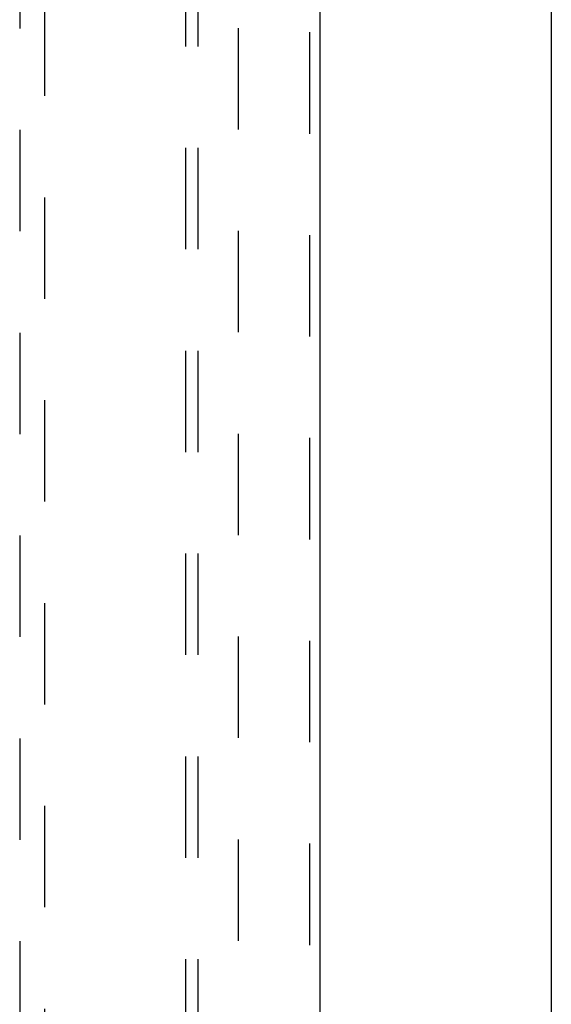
# Model space of a CAD drawing. Header units: inches. Extents: x 0 to 184, y 0 to 119.
# Tile 54 of 114: x 88.72 to 94.04, y 47.87 to 57.7. Entities that reach past the tile are written whole.
import ezdxf

# ---------------------------------------------------------------- set-up
doc = ezdxf.new("R2010")
doc.units = ezdxf.units.IN
doc.header["$LTSCALE"] = 10.121375
doc.header["$MEASUREMENT"] = 0
doc.linetypes.add('HIDDEN', pattern=[0.2, 0.1, -0.1])
doc.layers.get('0').update_dxf_attribs({"linetype": 'CONTINUOUS'})
for name, color, linetype in [('DEFAULT_2', 8, 'HIDDEN'), ('DOOR_ASSEMBLY', 7, 'CONTINUOUS'), ('SUBPANEL', 7, 'CONTINUOUS')]:
    doc.layers.add(name, color=color, linetype=linetype)

msp = doc.modelspace()

# ---------------------------------------------------------------- linework, layer by layer
at = {"color": 3, "linetype": 'Continuous'}
msp.add_line((94.0355, 10.7496), (94.0355, 78.5416), dxfattribs=at)
at = {"layer": 'DEFAULT_2', "color": 8, "linetype": 'HIDDEN'}
msp.add_line((90.9105, 14.0936), (90.9105, 75.1976), dxfattribs=at)
at = {"layer": 'DOOR_ASSEMBLY', "color": 8, "linetype": 'HIDDEN'}
for p, q in [((91.619, 75.7916), (91.619, 13.4996)), ((88.723, 74.8181), (88.723, 46.8163)), ((88.973, 46.8163), (88.973, 74.8181))]:
    msp.add_line(p, q, dxfattribs=at)
at = {"layer": 'DOOR_ASSEMBLY', "color": 3, "linetype": 'Continuous'}
msp.add_line((91.723, 75.7916), (91.723, 13.4996), dxfattribs=at)
at = {"layer": 'SUBPANEL', "color": 8, "linetype": 'HIDDEN'}
for p, q in [((90.3792, 72.6144), (90.3792, 16.6769)), ((90.5042, 72.6144), (90.5042, 16.6769))]:
    msp.add_line(p, q, dxfattribs=at)

doc.saveas('drawing.dxf')
